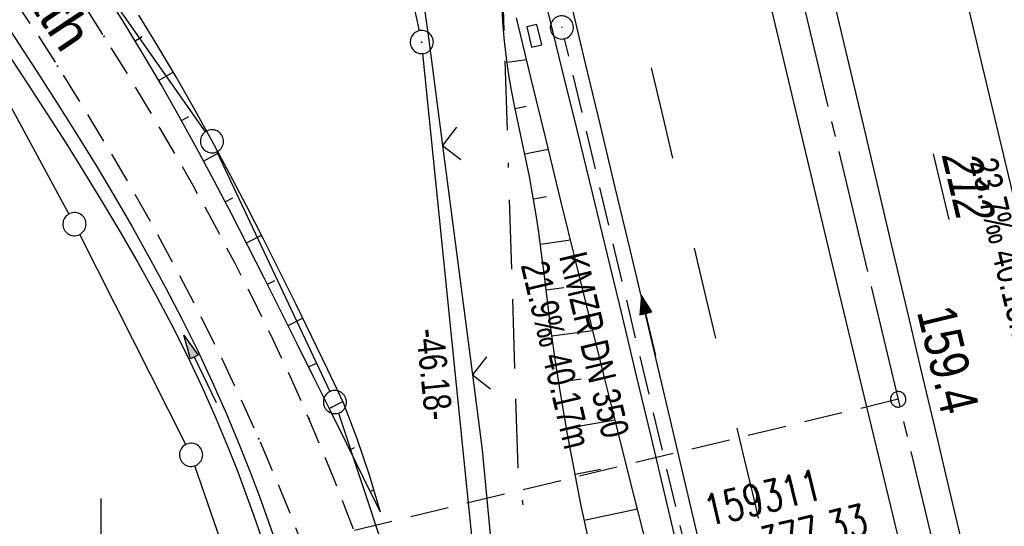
# Model space of a CAD drawing. Extents: x 510974 to 511465, y 465323 to 466289.
# Tile 36 of 43: x 511095 to 511159, y 466103 to 466136. Entities that reach past the tile are written whole.
import ezdxf

# ---------------------------------------------------------------- set-up
doc = ezdxf.new("R2010")
doc.units = 0
doc.header["$LTSCALE"] = 10
doc.header["$MEASUREMENT"] = 0
for name, pattern in [('ACAD_ISO16W100', [73, 15, -6.5, 15, -6.5, 15, -7, 1, -7]), ('ACHSE', [5.5, 4, -0.5, 0.5, -0.5]), ('AUSGEZOGEN', [0]), ('LT00', [0]), ('LT02', [0.4, 0.2, -0.2]), ('LT11', [0.3, 0.2, -0.1]), ('LT17', [0.15, 0.1, -0.05]), ('STRICHLINIE2', [0.375, 0.25, -0.125])]:
    doc.linetypes.add(name, pattern=pattern)
doc.layers.get('0').update_dxf_attribs({"linetype": 'LT00'})
for name, color, linetype in [('--EK_FBR', 1, 'LT00'), ('--EK_Halt-Pfeil', 4, 'LT00'), ('--EK_Haltung', 7, 'STRICHLINIE2'), ('--EK_Haltung-Text', 140, 'LT00'), ('--EK_Schacht-Text', 5, 'LT00'), ('--EK_ST-93-1', 30, 'LT17'), ('--EL_DFK_AB_L', 21, 'LT00'), ('--EL_DFK_AB_P', 7, 'LT00'), ('--EL_Halt-Pfeil', 4, 'LT00'), ('--EL_Haltung', 182, 'STRICHLINIE2'), ('--EL_Haltung-Text', 182, 'LT00'), ('-AX-093', 35, 'ACHSE'), ('-ST-93-1', 250, 'LT00'), ('ABSTAND', 8, 'LT00'), ('BAB-KABEL', 220, 'ACAD_ISO16W100'), ('DFK_AB_FLNR', 7, 'Continuous'), ('DFK_AB_L', 21, 'LT00'), ('DFK_AB_P', 7, 'LT00'), ('DFK_GZPKT', 250, 'LT00'), ('DFK_KATASTER', 250, 'LT00'), ('ORTSRICHTUNG', 7, 'Continuous'), ('PFEIL', 140, 'AUSGEZOGEN'), ('V102_AFBR_BAB', 250, 'LT00'), ('V102_BOESCH', 250, 'LT00'), ('V102_BOSCHUNG', 250, 'LT00'), ('V102_FELDWEG', 250, 'LT11'), ('V102_GRABEN', 250, 'LT00'), ('V102_KA_PRUF', 182, 'LT00'), ('V102_LD_MARK', 250, 'LT00'), ('V102_LG_MARK', 51, 'LT02'), ('V102_RASTER', 250, 'LT00'), ('V102_SINKK', 182, 'LT00'), ('V102_ZAUN', 40, 'LT00')]:
    doc.layers.add(name, color=color, linetype=linetype)
doc.styles.add('Beschrift', font='ARIAL.TTF')
doc.styles.add('Haltungsbeschriftung', font='ARIAL.TTF', dxfattribs={"width": 0.75})
doc.styles.add('schachtbeschriftung', font='romans.shx', dxfattribs={"width": 0.75, "height": 2})
doc.styles.get("Standard").update_dxf_attribs({"font": 'ARIAL.TTF'})

# ---------------------------------------------------------------- blocks, each defined once
blk = doc.blocks.new('SYMB7010')
at = {"color": 0, "linetype": 'ByBlock'}
for points in [[(-0.031408, 0.499213), (-0.093728, 0.49134), (-0.15457, 0.475719), (-0.212975, 0.452595), (-0.268021, 0.422333), (-0.31884, 0.385411), (-0.36463, 0.342411), (-0.40467, 0.29401), (-0.438329, 0.240973), (-0.465074, 0.184136), (-0.484486, 0.124395), (-0.496256, 0.062692), (-0.5002, 0)], [(0.5002, 0), (0.496256, 0.062692), (0.484485, 0.124395), (0.465074, 0.184136), (0.438329, 0.240973), (0.40467, 0.29401), (0.36463, 0.342411), (0.31884, 0.385411), (0.268021, 0.422333), (0.212975, 0.452595), (0.15457, 0.475719), (0.093728, 0.49134), (0.031408, 0.499213), (-0.031408, 0.499213)], [(-0.5002, 0), (-0.496256, -0.062692), (-0.484486, -0.124395), (-0.465075, -0.184136), (-0.438329, -0.240973), (-0.404671, -0.29401), (-0.36463, -0.342411), (-0.31884, -0.385411), (-0.268021, -0.422333), (-0.212975, -0.452595), (-0.154571, -0.475719), (-0.093728, -0.49134), (-0.031408, -0.499213), (0.031408, -0.499213)], [(0.031408, -0.499213), (0.093728, -0.491341), (0.15457, -0.475719), (0.212975, -0.452595), (0.268021, -0.422333), (0.31884, -0.385411), (0.36463, -0.342411), (0.404671, -0.294011), (0.438329, -0.240974), (0.465075, -0.184136), (0.484486, -0.124395), (0.496256, -0.062692), (0.500201, 0)]]:
    blk.add_lwpolyline(points, dxfattribs=at)
blk = doc.blocks.new('SYMB0003')
at = {"color": 0, "linetype": 'ByBlock'}
for p, q in [((-0.015712, 0), (0.010166, 0.012015)), ((0, -0.021257), (-0.015712, 0)), ((0.010166, 0.012015), (0, -0.021257))]:
    blk.add_line(p, q, dxfattribs=at)
for points in [[(-0.031395, 0.499013), (-0.093691, 0.491144), (-0.154509, 0.475528), (-0.21289, 0.452414), (-0.267913, 0.422164), (-0.318712, 0.385257), (-0.364484, 0.342274), (-0.404509, 0.293893), (-0.438154, 0.240877), (-0.464888, 0.184062), (-0.484292, 0.124345), (-0.496058, 0.062667), (-0.5, 0)], [(0.5, 0), (0.496057, 0.062667), (0.484292, 0.124345), (0.464888, 0.184062), (0.438153, 0.240877), (0.404509, 0.293893), (0.364484, 0.342274), (0.318712, 0.385257), (0.267913, 0.422164), (0.21289, 0.452414), (0.154509, 0.475528), (0.093691, 0.491144), (0.031395, 0.499013), (-0.031395, 0.499013)], [(-0.5, 0), (-0.496058, -0.062667), (-0.484292, -0.124345), (-0.464888, -0.184062), (-0.438154, -0.240877), (-0.404509, -0.293893), (-0.364485, -0.342274), (-0.318712, -0.385257), (-0.267914, -0.422164), (-0.21289, -0.452414), (-0.154509, -0.475529), (-0.093691, -0.491144), (-0.031395, -0.499014), (0.031395, -0.499014)], [(0.031395, -0.499014), (0.093691, -0.491144), (0.154509, -0.475529), (0.21289, -0.452414), (0.267914, -0.422164), (0.318712, -0.385257), (0.364485, -0.342274), (0.404509, -0.293893), (0.438154, -0.240877), (0.464889, -0.184062), (0.484292, -0.124345), (0.496058, -0.062667), (0.5, 0)]]:
    blk.add_lwpolyline(points, dxfattribs=at)
blk = doc.blocks.new('Pfreil3')
at = {"layer": 'PFEIL'}
blk.add_hatch(color=256, dxfattribs=at).paths.add_polyline_path([(-1.549, 0.273), (-1.549, -0.273), (0, 0)])
for p, q in [((-1.549, 0), (-4.831, 0)), ((-1.549, -0.273), (-1.549, 0.273)), ((-1.549, 0.273), (0, 0)), ((0, 0), (-1.549, -0.273))]:
    blk.add_line(p, q, dxfattribs=at)
blk = doc.blocks.new('SYMB0011')
at = {"color": 0, "linetype": 'ByBlock'}
for p, q in [((0.5, 0), (-0.5, 0)), ((0, 0.5), (0, -0.5))]:
    blk.add_line(p, q, dxfattribs=at)
blk = doc.blocks.new('SYMB0024')
at = {"color": 0, "linetype": 'ByBlock'}
for p, q in [((-0.5, 0.5), (0, 0)), ((0, 0), (0.5, 0.5))]:
    blk.add_line(p, q, dxfattribs=at)
blk = doc.blocks.new('SYMB0652')
at = {"color": 0, "linetype": 'ByBlock'}
blk.add_lwpolyline([(-0.15, -0.075), (0.15, -0.075), (0.15, 0.075), (-0.15, 0.075), (-0.15, -0.075)], dxfattribs=at)
blk = doc.blocks.new('SYMB0070')
at = {"color": 0, "linetype": 'ByBlock'}
for p, q in [((-0.5, 0), (0.2, 0)), ((0.5, 0), (0.2, 0.1)), ((0.2, 0.1), (0.2, 0)), ((0.468, 0), (0.21, 0.086)), ((0.21, 0.086), (0.21, -0.086)), ((0.21, -0.086), (0.468, 0)), ((0.22, -0.072), (0.437, 0)), ((0.23, -0.058), (0.405, 0)), ((0.24, -0.045), (0.374, 0)), ((0.342, 0), (0.25, 0.031)), ((0.25, 0.031), (0.25, -0.031)), ((0.25, -0.031), (0.342, 0)), ((0.26, -0.017), (0.31, 0)), ((0.27, -0.003), (0.279, 0))]:
    blk.add_line(p, q, dxfattribs=at)
for points in [[(0.2, 0), (0.2, -0.1), (0.5, 0)], [(0.437, 0), (0.22, 0.072), (0.22, -0.072)], [(0.405, 0), (0.23, 0.058), (0.23, -0.058)], [(0.374, 0), (0.24, 0.045), (0.24, -0.045)], [(0.31, 0), (0.26, 0.017), (0.26, -0.017)], [(0.279, 0), (0.27, 0.003), (0.27, -0.003)]]:
    blk.add_lwpolyline(points, dxfattribs=at)
blk = doc.blocks.new('SYMB2')
at = {"color": 0, "linetype": 'ByBlock', "flags": 128}
for points in [[(-0.031395, 0.499013), (-0.093691, 0.491144), (-0.154509, 0.475528), (-0.21289, 0.452414), (-0.267913, 0.422164), (-0.318712, 0.385257), (-0.364484, 0.342274), (-0.404509, 0.293893), (-0.438154, 0.240877), (-0.464888, 0.184062), (-0.484292, 0.124345), (-0.496058, 0.062667), (-0.5, 0)], [(-0.5, 0), (-0.496058, -0.062667), (-0.484292, -0.124345), (-0.464888, -0.184062), (-0.438154, -0.240877), (-0.404509, -0.293893), (-0.364485, -0.342274), (-0.318712, -0.385257), (-0.267914, -0.422164), (-0.21289, -0.452414), (-0.154509, -0.475529), (-0.093691, -0.491144), (-0.031395, -0.499014), (0.031395, -0.499014)], [(0.5, 0), (0.496057, 0.062667), (0.484292, 0.124345), (0.464888, 0.184062), (0.438153, 0.240877), (0.404509, 0.293893), (0.364484, 0.342274), (0.318712, 0.385257), (0.267913, 0.422164), (0.21289, 0.452414), (0.154509, 0.475528), (0.093691, 0.491144), (0.031395, 0.499013), (-0.031395, 0.499013)], [(0.031395, -0.499014), (0.093691, -0.491144), (0.154509, -0.475529), (0.21289, -0.452414), (0.267914, -0.422164), (0.318712, -0.385257), (0.364485, -0.342274), (0.404509, -0.293893), (0.438154, -0.240877), (0.464889, -0.184062), (0.484292, -0.124345), (0.496058, -0.062667), (0.5, 0)]]:
    blk.add_lwpolyline(points, dxfattribs=at)

msp = doc.modelspace()

# ---------------------------------------------------------------- linework, layer by layer
at = {"layer": '--EK_FBR', "linetype": 'LT11', "flags": 128}
for points in [[(511177.578, 465574.193), (511177.322, 465576.676), (511177.064, 465579.159), (511176.799, 465581.641), (511176.525, 465584.122), (511176.239, 465586.601), (511175.939, 465589.078), (511175.62, 465591.552), (511175.281, 465594.024), (511174.922, 465596.464), (511174.544, 465598.901), (511174.147, 465601.336), (511173.736, 465603.769), (511173.313, 465606.2), (511172.881, 465608.629), (511172.442, 465611.058), (511172.001, 465613.486), (511171.559, 465615.914), (511171.119, 465618.342), (511170.493, 465621.847), (511169.876, 465625.353), (511169.264, 465628.86), (511168.656, 465632.367), (511168.049, 465635.874), (511167.439, 465639.381), (511166.826, 465642.887), (511166.358, 465645.537), (511165.889, 465648.187), (511165.421, 465650.838), (511164.958, 465653.488), (511164.501, 465656.14), (511164.054, 465658.794), (511163.618, 465661.449), (511163.197, 465664.106), (511162.794, 465666.766), (511162.39, 465669.573), (511162.005, 465672.382), (511161.637, 465675.195), (511161.283, 465678.009), (511160.94, 465680.824), (511160.606, 465683.641), (511160.277, 465686.459), (511159.951, 465689.277), (511159.625, 465692.095), (511159.277, 465695.09), (511158.928, 465698.084), (511158.582, 465701.079), (511158.241, 465704.074), (511157.908, 465707.07), (511157.625, 465709.708), (511157.352, 465712.346), (511157.094, 465714.986), (511156.853, 465717.628), (511156.643, 465720.117), (511156.449, 465722.607), (511156.265, 465725.098), (511156.09, 465727.589), (511155.92, 465730.081), (511155.752, 465732.574), (511155.582, 465735.066), (511155.408, 465737.558), (511155.226, 465740.049), (511154.995, 465743.03), (511154.751, 465746.01), (511154.498, 465748.989), (511154.237, 465751.967), (511153.973, 465754.946), (511153.708, 465757.924), (511153.445, 465760.903), (511153.187, 465763.882), (511152.872, 465767.646), (511152.573, 465771.411), (511152.289, 465775.177), (511152.024, 465778.944), (511151.779, 465782.712), (511151.556, 465786.482), (511151.357, 465790.253), (511151.183, 465794.025), (511151.055, 465797.256), (511150.945, 465800.489), (511150.851, 465803.722), (511150.77, 465806.955), (511150.701, 465810.189), (511150.64, 465813.423), (511150.587, 465816.657), (511150.538, 465819.891), (511150.497, 465822.758), (511150.456, 465825.624), (511150.412, 465828.491), (511150.363, 465831.357), (511150.306, 465834.223), (511150.239, 465837.089), (511150.16, 465839.954), (511150.066, 465842.819), (511149.954, 465845.684), (511149.742, 465850.149), (511149.48, 465854.611), (511149.167, 465859.07), (511148.802, 465863.526), (511148.383, 465867.976), (511147.908, 465872.419), (511147.375, 465876.856), (511147.023, 465879.555), (511146.652, 465882.252), (511146.266, 465884.946), (511145.868, 465887.639), (511145.461, 465890.331), (511145.05, 465893.022), (511144.636, 465895.713), (511144.224, 465898.405), (511143.817, 465901.097), (511143.418, 465903.79), (511142.982, 465906.829), (511142.562, 465909.87), (511142.162, 465912.914), (511141.782, 465915.96), (511141.426, 465919.009), (511141.094, 465922.06), (511140.791, 465925.114), (511140.516, 465928.171), (511140.143, 465933.063), (511139.851, 465937.96), (511139.641, 465942.861), (511139.514, 465947.764), (511139.483, 465950.019), (511139.466, 465952.274), (511139.462, 465954.53), (511139.466, 465956.785), (511139.477, 465959.041), (511139.491, 465961.296), (511139.511, 465964.195), (511139.528, 465967.095), (511139.541, 465969.994), (511139.546, 465972.893), (511139.54, 465975.792), (511139.52, 465978.691), (511139.484, 465981.589), (511139.428, 465984.487), (511139.349, 465987.384), (511139.199, 465991.415), (511139, 465995.444), (511138.754, 465999.472), (511138.462, 466003.496), (511138.126, 466007.518), (511137.747, 466011.537), (511137.326, 466015.551), (511136.772, 466020.316), (511136.16, 466025.074), (511135.488, 466029.823), (511134.754, 466034.563), (511133.957, 466039.293), (511133.097, 466044.011), (511132.171, 466048.716), (511131.178, 466053.407), (511130.231, 466057.595), (511129.231, 466061.771), (511128.178, 466065.933), (511127.073, 466070.083), (511125.918, 466074.218), (511124.713, 466078.339), (511123.025, 466083.829), (511121.25, 466089.29), (511119.389, 466094.724), (511117.443, 466100.128), (511116.689, 466102.15), (511115.919, 466104.167), (511115.13, 466106.176), (511114.317, 466108.176), (511113.478, 466110.164), (511112.341, 466112.734), (511111.154, 466115.282), (511109.921, 466117.809), (511108.644, 466120.315), (511107.326, 466122.8), (511105.969, 466125.266), (511104.575, 466127.712), (511103.148, 466130.138), (511101.69, 466132.546), (511100.203, 466134.936), (511098.764, 466137.195), (511097.303, 466139.439), (511095.823, 466141.67), (511094.326, 466143.889), (511092.815, 466146.098), (511091.292, 466148.299), (511089.759, 466150.493), (511088.218, 466152.681), (511086.671, 466154.865), (511085.121, 466157.047), (511083.57, 466159.228), (511081.005, 466162.839), (511078.441, 466166.451), (511075.877, 466170.063), (511073.311, 466173.673), (511070.74, 466177.281), (511069.309, 466179.287), (511067.878, 466181.294), (511066.45, 466183.302), (511065.027, 466185.314), (511063.612, 466187.332), (511062.208, 466189.357), (511060.817, 466191.39), (511059.44, 466193.434), (511058.082, 466195.489), (511056.743, 466197.558), (511055.469, 466199.575), (511054.219, 466201.606), (511052.996, 466203.654), (511051.802, 466205.718), (511050.64, 466207.801), (511049.513, 466209.902), (511048.423, 466212.024), (511047.117, 466214.704), (511045.874, 466217.415), (511044.692, 466220.154), (511043.573, 466222.92), (511042.515, 466225.71), (511041.518, 466228.522), (511040.583, 466231.354), (511039.78, 466233.958), (511039.025, 466236.576), (511038.559, 466238.302)], [(511035.113, 466237.488), (511035.724, 466235.103), (511036.387, 466232.683), (511037.094, 466230.275), (511038.024, 466227.34), (511039.024, 466224.428), (511040.094, 466221.539), (511041.234, 466218.677), (511042.444, 466215.844), (511043.724, 466213.043), (511045.073, 466210.276), (511046.186, 466208.117), (511047.339, 466205.98), (511048.528, 466203.863), (511049.75, 466201.764), (511051.002, 466199.683), (511052.28, 466197.618), (511053.581, 466195.568), (511054.94, 466193.472), (511056.318, 466191.389), (511057.712, 466189.317), (511059.121, 466187.256), (511060.542, 466185.202), (511061.973, 466183.155), (511063.412, 466181.114), (511064.857, 466179.077), (511066.305, 466177.042), (511067.755, 466175.008), (511070.296, 466171.44), (511072.837, 466167.873), (511075.379, 466164.306), (511077.924, 466160.741), (511080.473, 466157.179), (511082.031, 466155.008), (511083.588, 466152.837), (511085.142, 466150.663), (511086.691, 466148.487), (511088.233, 466146.304), (511089.764, 466144.115), (511091.284, 466141.917), (511092.788, 466139.709), (511094.274, 466137.489), (511095.741, 466135.254), (511097.185, 466133.005), (511098.803, 466130.417), (511100.386, 466127.806), (511101.931, 466125.171), (511103.434, 466122.514), (511104.893, 466119.832), (511106.304, 466117.126), (511107.666, 466114.396), (511108.974, 466111.64), (511110.226, 466108.859), (511111.248, 466106.466), (511112.229, 466104.056), (511113.173, 466101.631), (511114.08, 466099.192), (511114.938, 466096.789), (511115.766, 466094.377), (511116.568, 466091.955), (511117.347, 466089.525), (511118.106, 466087.088), (511118.848, 466084.646), (511119.576, 466082.198), (511120.292, 466079.747), (511121.001, 466077.293), (511121.699, 466074.85), (511122.389, 466072.404), (511123.066, 466069.955), (511123.727, 466067.502), (511124.369, 466065.044), (511124.986, 466062.582), (511125.577, 466060.113), (511126.137, 466057.638), (511126.662, 466055.156), (511127.15, 466052.666), (511127.389, 466051.358), (511127.621, 466050.048), (511127.849, 466048.737), (511128.076, 466047.426), (511128.307, 466046.116), (511128.639, 466044.3), (511128.979, 466042.486), (511129.326, 466040.673), (511129.674, 466038.86), (511130.019, 466037.046), (511130.599, 466033.914), (511131.156, 466030.777), (511131.687, 466027.636), (511132.189, 466024.49), (511132.659, 466021.339), (511133.095, 466018.184), (511133.494, 466015.023), (511133.938, 466011.048), (511134.321, 466007.067), (511134.645, 466003.079), (511134.912, 465999.087), (511135.122, 465995.091), (511135.28, 465991.094), (511135.385, 465987.095), (511135.427, 465984.522), (511135.452, 465981.949), (511135.463, 465979.376), (511135.463, 465976.804), (511135.455, 465974.231), (511135.444, 465971.658), (511135.432, 465969.085), (511135.423, 465966.513), (511135.42, 465963.94), (511135.426, 465961.368), (511135.453, 465957.913), (511135.501, 465954.458), (511135.568, 465951.004), (511135.652, 465947.549), (511135.722, 465945.094), (511135.801, 465942.639), (511135.893, 465940.184), (511136, 465937.731), (511136.123, 465935.278), (511136.266, 465932.827), (511136.43, 465930.377), (511136.618, 465927.93), (511136.858, 465925.19), (511137.128, 465922.453), (511137.426, 465919.719), (511137.748, 465916.987), (511138.091, 465914.257), (511138.454, 465911.529), (511138.832, 465908.803), (511139.225, 465906.078), (511139.627, 465903.355), (511140.033, 465900.671), (511140.442, 465897.987), (511140.853, 465895.304), (511141.262, 465892.621), (511141.666, 465889.937), (511142.062, 465887.253), (511142.447, 465884.567), (511142.816, 465881.879), (511143.168, 465879.19), (511143.499, 465876.498), (511143.852, 465873.38), (511144.175, 465870.259), (511144.471, 465867.135), (511144.74, 465864.008), (511144.987, 465860.878), (511145.213, 465857.747), (511145.421, 465854.613), (511145.612, 465851.479), (511145.789, 465848.344), (511145.955, 465845.208), (511146.263, 465838.857), (511146.533, 465832.505), (511146.767, 465826.153), (511146.963, 465819.799), (511147.041, 465816.917), (511147.114, 465814.034), (511147.185, 465811.152), (511147.257, 465808.27), (511147.333, 465805.387), (511147.416, 465802.506), (511147.508, 465799.624), (511147.613, 465796.743), (511147.733, 465793.863), (511147.917, 465790.076), (511148.13, 465786.291), (511148.371, 465782.507), (511148.636, 465778.725), (511148.923, 465774.944), (511149.231, 465771.164), (511149.557, 465767.386), (511149.899, 465763.61), (511150.143, 465760.997), (511150.392, 465758.385), (511150.642, 465755.773), (511150.892, 465753.161), (511151.139, 465750.549), (511151.381, 465747.937), (511151.615, 465745.324), (511151.839, 465742.711), (511152.051, 465740.096), (511152.244, 465737.556), (511152.425, 465735.015), (511152.598, 465732.473), (511152.764, 465729.93), (511152.926, 465727.388), (511153.087, 465724.845), (511153.25, 465722.302), (511153.416, 465719.759), (511153.588, 465717.217), (511153.776, 465714.561), (511153.972, 465711.905), (511154.174, 465709.25), (511154.381, 465706.595), (511154.578, 465704.099), (511154.78, 465701.602), (511154.99, 465699.107), (511155.21, 465696.612), (511155.442, 465694.119), (511155.689, 465691.627), (511156.073, 465688.063), (511156.492, 465684.502), (511156.941, 465680.945), (511157.42, 465677.392), (511157.926, 465673.842), (511158.457, 465670.295), (511159.01, 465666.753), (511159.592, 465663.155), (511160.192, 465659.56), (511160.808, 465655.968), (511161.437, 465652.379), (511161.774, 465650.482), (511162.118, 465648.587), (511162.473, 465646.695), (511162.841, 465644.804), (511163.049, 465643.774), (511163.257, 465642.744), (511163.802, 465639.981), (511164.326, 465637.213), (511164.833, 465634.443), (511165.324, 465631.67), (511165.804, 465628.894), (511166.275, 465626.117), (511166.74, 465623.339), (511167.202, 465620.56), (511167.665, 465617.781), (511168.244, 465614.318), (511168.826, 465610.856), (511169.408, 465607.394), (511169.987, 465603.931), (511170.561, 465600.468), (511171.127, 465597.003), (511171.684, 465593.537), (511172.197, 465590.269), (511172.701, 465586.999), (511173.198, 465583.728), (511173.689, 465580.456), (511174.177, 465577.184), (511174.662, 465573.911)]]:
    msp.add_lwpolyline(points, dxfattribs=at)
at = {"layer": '--EK_FBR'}
for points in [[(511170.577, 466024.806), (511169.392, 466029.659), (511168.208, 466034.513), (511167.027, 466039.368), (511165.846, 466044.222), (511164.665, 466049.077), (511162.731, 466057.02), (511160.795, 466064.962), (511158.858, 466072.904), (511157.407, 466078.853), (511155.957, 466084.802), (511154.51, 466090.751), (511153.065, 466096.701), (511151.181, 466104.485), (511149.306, 466112.27), (511147.438, 466120.058), (511146.007, 466126.05), (511144.58, 466132.044), (511143.156, 466138.038)], [(511147.815, 466063.944), (511146.511, 466069.76), (511145.81, 466072.794), (511145.098, 466075.826), (511144.378, 466078.855), (511143.65, 466081.883), (511142.919, 466084.91), (511142.185, 466087.937), (511141.453, 466090.964), (511140.723, 466093.991), (511139.802, 466097.844), (511138.886, 466101.698), (511137.975, 466105.554), (511137.066, 466109.409), (511136.157, 466113.265), (511135.245, 466117.12), (511134.29, 466121.136), (511133.332, 466125.15), (511132.371, 466129.164), (511131.409, 466133.178), (511130.447, 466137.192)], [(511147.51, 466137.111), (511149.409, 466129.112), (511151.3, 466121.111), (511152.218, 466117.218), (511153.136, 466113.326), (511154.055, 466109.434), (511154.977, 466105.542), (511155.904, 466101.652), (511156.837, 466097.763), (511157.793, 466093.807), (511158.757, 466089.853)]]:
    msp.add_lwpolyline(points, dxfattribs=at)
at = {"layer": '--EK_Haltung'}
msp.add_line((511138.989, 466097.169), (511130.041, 466134.786), dxfattribs=at)
at = {"layer": '--EK_ST-93-1', "ltscale": 2.5}
msp.add_line((511151.667, 466111.418), (511112.785, 466102.043), dxfattribs=at)
at = {"layer": '--EL_DFK_AB_L'}
for p, q in [((511120.635, 466135.304), (511096.575, 466249.366)), ((511125.365, 466089.366), (511120.866, 466133.823))]:
    msp.add_line(p, q, dxfattribs=at)
at = {"layer": '--EL_Haltung'}
msp.add_line((511138.989, 466097.169), (511130.041, 466134.786), dxfattribs=at)
at = {"layer": '-AX-093', "ltscale": 0.2}
msp.add_lwpolyline([(511117.814, 466257.014), (511118.236, 466255.102), (511122.605, 466235.585), (511127.033, 466216.082), (511131.516, 466196.591), (511136.05, 466177.111), (511140.629, 466157.643), (511145.25, 466138.184), (511149.906, 466118.733), (511154.595, 466099.291), (511159.31, 466079.855), (511164.048, 466060.424), (511168.804, 466040.998), (511173.574, 466021.575)], dxfattribs=at)
at = {"layer": 'BAB-KABEL', "ltscale": 0.03, "flags": 128}
msp.add_lwpolyline([(511100.094, 466252.83), (511106.629, 466221.866), (511109.229, 466209.78), (511117.677, 466173.993), (511124.878, 466143.564), (511125.996, 466138.932), (511127.017, 466106.695), (511132.059, 466074.469), (511137.233, 466039.866), (511140.811, 466018.793), (511140.28, 466009.399), (511142.002, 465999.7), (511140.15, 465974.515), (511142.674, 465906.561), (511144.568, 465854.279), (511149.517, 465838.992), (511151.085, 465833.757), (511157.557, 465815.282), (511168.724, 465778.338), (511175.936, 465757.235), (511191.594, 465716.526), (511201.411, 465672.792), (511211.853, 465623.724), (511217.593, 465594.919), (511223.858, 465563.053), (511229.497, 465536.95), (511234.351, 465508.924), (511234.561, 465506.443), (511236.067, 465496.85), (511241.226, 465467.488), (511247.794, 465425.644), (511251.081, 465406.592), (511253.707, 465388.585), (511256.335, 465373.097), (511258.872, 465358.447), (511261.218, 465342.966), (511261.614, 465340.534)], dxfattribs=at)
at = {"layer": 'DFK_AB_L'}
for p, q in [((511120.635, 466135.304), (511096.575, 466249.366)), ((511125.365, 466089.366), (511120.866, 466133.823))]:
    msp.add_line(p, q, dxfattribs=at)
at = {"layer": 'DFK_KATASTER'}
for p, q in [((511062.611, 466191.606), (511106.759, 466128.754)), ((511097.923, 466123.429), (511092.018, 466134.32)), ((511107.51, 466127.462), (511114.84, 466111.918)), ((511105.502, 466108.489), (511098.619, 466122.1)), ((511115.396, 466110.528), (511123.314, 466086.602)), ((511114.175, 466083.748), (511106.086, 466107.111))]:
    msp.add_line(p, q, dxfattribs=at)
at = {"layer": 'V102_AFBR_BAB'}
for points in [[(511170.577, 466024.806), (511169.392, 466029.659), (511168.208, 466034.513), (511167.027, 466039.368), (511165.846, 466044.222), (511164.665, 466049.077), (511162.731, 466057.02), (511160.795, 466064.962), (511158.858, 466072.904), (511157.407, 466078.853), (511155.957, 466084.802), (511154.51, 466090.751), (511153.065, 466096.701), (511151.181, 466104.485), (511149.306, 466112.27), (511147.438, 466120.058), (511146.007, 466126.05), (511144.58, 466132.044), (511143.156, 466138.038)], [(511147.51, 466137.111), (511149.409, 466129.112), (511151.3, 466121.111), (511152.218, 466117.218), (511153.136, 466113.326), (511154.055, 466109.434), (511154.977, 466105.542), (511155.904, 466101.652), (511156.837, 466097.763), (511157.793, 466093.807), (511158.757, 466089.853)]]:
    msp.add_lwpolyline(points, dxfattribs=at)
at = {"layer": 'V102_AFBR_BAB', "color": 2}
msp.add_lwpolyline([(511147.815, 466063.944), (511146.511, 466069.76), (511145.81, 466072.794), (511145.098, 466075.826), (511144.378, 466078.855), (511143.65, 466081.883), (511142.919, 466084.91), (511142.185, 466087.937), (511141.453, 466090.964), (511140.723, 466093.991), (511139.802, 466097.844), (511138.886, 466101.698), (511137.975, 466105.554), (511137.066, 466109.409), (511136.157, 466113.265), (511135.245, 466117.12), (511134.29, 466121.136), (511133.332, 466125.15), (511132.371, 466129.164), (511131.409, 466133.178), (511130.447, 466137.192)], dxfattribs=at)
at = {"layer": 'V102_BOESCH'}
for points in [[(511118.121, 466104.106), (511117.022, 466106.319), (511115.924, 466108.532), (511114.827, 466110.748), (511113.775, 466112.876), (511112.721, 466115.005), (511111.664, 466117.132), (511110.599, 466119.255), (511109.525, 466121.374), (511108.437, 466123.484), (511107.333, 466125.586), (511106.21, 466127.676), (511105.064, 466129.752), (511103.894, 466131.813), (511102.696, 466133.857), (511101.467, 466135.882), (511100.259, 466137.802)], [(511131.585, 466102.359), (511131.109, 466104.623), (511130.656, 466106.892), (511130.23, 466109.165), (511129.835, 466111.442), (511129.475, 466113.725), (511129.154, 466116.014), (511128.996, 466117.262), (511128.844, 466118.511), (511128.692, 466119.76), (511128.536, 466121.009), (511128.368, 466122.256), (511128.183, 466123.501), (511127.974, 466124.743), (511127.762, 466125.866), (511127.533, 466126.986), (511127.297, 466128.105), (511127.059, 466129.223), (511126.828, 466130.342), (511126.612, 466131.463), (511126.418, 466132.585), (511126.255, 466133.711), (511126.129, 466134.841), (511126.051, 466135.883), (511126.005, 466136.929)], [(511118.121, 466104.106), (511117.411, 466106.495), (511116.612, 466108.855), (511115.724, 466111.183), (511114.693, 466113.324), (511113.658, 466115.462), (511112.617, 466117.597), (511111.567, 466119.726), (511110.505, 466121.848), (511109.426, 466123.959), (511108.329, 466126.059), (511107.21, 466128.145), (511106.067, 466130.216), (511104.895, 466132.269), (511103.692, 466134.303), (511102.454, 466136.316)]]:
    msp.add_lwpolyline(points, dxfattribs=at)
at = {"layer": 'V102_BOSCHUNG'}
for p, q in [((511102.214, 466134.659), (511102.677, 466134.935)), ((511126.316, 466133.261), (511127.584, 466133.435)), ((511103.736, 466132.086), (511104.685, 466132.628)), ((511126.842, 466130.275), (511127.563, 466130.411)), ((511105.214, 466129.484), (511105.695, 466129.751)), ((511106.651, 466126.859), (511107.623, 466127.382)), ((511127.46, 466127.335), (511128.991, 466127.634)), ((511108.056, 466124.213), (511108.542, 466124.47)), ((511128.032, 466124.413), (511128.869, 466124.556)), ((511109.432, 466121.555), (511110.401, 466122.052)), ((511128.474, 466121.476), (511130.425, 466121.751)), ((511110.787, 466118.883), (511111.266, 466119.125)), ((511128.844, 466118.512), (511129.996, 466118.66)), ((511112.127, 466116.202), (511113.07, 466116.671)), ((511129.219, 466115.527), (511131.871, 466115.882)), ((511113.459, 466113.514), (511113.92, 466113.743)), ((511129.66, 466112.529), (511131.126, 466112.756)), ((511114.788, 466110.825), (511115.683, 466111.269)), ((511130.163, 466109.539), (511133.316, 466110.093)), ((511116.12, 466108.137), (511116.438, 466108.294)), ((511130.721, 466106.558), (511132.381, 466106.884)), ((511117.454, 466105.449), (511117.697, 466105.57)), ((511131.323, 466103.594), (511134.768, 466104.321))]:
    msp.add_line(p, q, dxfattribs=at)
at = {"layer": 'V102_FELDWEG', "flags": 128}
for points in [[(511177.578, 465574.193), (511177.322, 465576.676), (511177.064, 465579.159), (511176.799, 465581.641), (511176.525, 465584.122), (511176.239, 465586.601), (511175.939, 465589.078), (511175.62, 465591.552), (511175.281, 465594.024), (511174.922, 465596.464), (511174.544, 465598.901), (511174.147, 465601.336), (511173.736, 465603.769), (511173.313, 465606.2), (511172.881, 465608.629), (511172.442, 465611.058), (511172.001, 465613.486), (511171.559, 465615.914), (511171.119, 465618.342), (511170.493, 465621.847), (511169.876, 465625.353), (511169.264, 465628.86), (511168.656, 465632.367), (511168.049, 465635.874), (511167.439, 465639.381), (511166.826, 465642.887), (511166.358, 465645.537), (511165.889, 465648.187), (511165.421, 465650.838), (511164.958, 465653.488), (511164.501, 465656.14), (511164.054, 465658.794), (511163.618, 465661.449), (511163.197, 465664.106), (511162.794, 465666.766), (511162.39, 465669.573), (511162.005, 465672.382), (511161.637, 465675.195), (511161.283, 465678.009), (511160.94, 465680.824), (511160.606, 465683.641), (511160.277, 465686.459), (511159.951, 465689.277), (511159.625, 465692.095), (511159.277, 465695.09), (511158.928, 465698.084), (511158.582, 465701.079), (511158.241, 465704.074), (511157.908, 465707.07), (511157.625, 465709.708), (511157.352, 465712.346), (511157.094, 465714.986), (511156.853, 465717.628), (511156.643, 465720.117), (511156.449, 465722.607), (511156.265, 465725.098), (511156.09, 465727.589), (511155.92, 465730.081), (511155.752, 465732.574), (511155.582, 465735.066), (511155.408, 465737.558), (511155.226, 465740.049), (511154.995, 465743.03), (511154.751, 465746.01), (511154.498, 465748.989), (511154.237, 465751.967), (511153.973, 465754.946), (511153.708, 465757.924), (511153.445, 465760.903), (511153.187, 465763.882), (511152.872, 465767.646), (511152.573, 465771.411), (511152.289, 465775.177), (511152.024, 465778.944), (511151.779, 465782.712), (511151.556, 465786.482), (511151.357, 465790.253), (511151.183, 465794.025), (511151.055, 465797.256), (511150.945, 465800.489), (511150.851, 465803.722), (511150.77, 465806.955), (511150.701, 465810.189), (511150.64, 465813.423), (511150.587, 465816.657), (511150.538, 465819.891), (511150.497, 465822.758), (511150.456, 465825.624), (511150.412, 465828.491), (511150.363, 465831.357), (511150.306, 465834.223), (511150.239, 465837.089), (511150.16, 465839.954), (511150.066, 465842.819), (511149.954, 465845.684), (511149.742, 465850.149), (511149.48, 465854.611), (511149.167, 465859.07), (511148.802, 465863.526), (511148.383, 465867.976), (511147.908, 465872.419), (511147.375, 465876.856), (511147.023, 465879.555), (511146.652, 465882.252), (511146.266, 465884.946), (511145.868, 465887.639), (511145.461, 465890.331), (511145.05, 465893.022), (511144.636, 465895.713), (511144.224, 465898.405), (511143.817, 465901.097), (511143.418, 465903.79), (511142.982, 465906.829), (511142.562, 465909.87), (511142.162, 465912.914), (511141.782, 465915.96), (511141.426, 465919.009), (511141.094, 465922.06), (511140.791, 465925.114), (511140.516, 465928.171), (511140.143, 465933.063), (511139.851, 465937.96), (511139.641, 465942.861), (511139.514, 465947.764), (511139.483, 465950.019), (511139.466, 465952.274), (511139.462, 465954.53), (511139.466, 465956.785), (511139.477, 465959.041), (511139.491, 465961.296), (511139.511, 465964.195), (511139.528, 465967.095), (511139.541, 465969.994), (511139.546, 465972.893), (511139.54, 465975.792), (511139.52, 465978.691), (511139.484, 465981.589), (511139.428, 465984.487), (511139.349, 465987.384), (511139.199, 465991.415), (511139, 465995.444), (511138.754, 465999.472), (511138.462, 466003.496), (511138.126, 466007.518), (511137.747, 466011.537), (511137.326, 466015.551), (511136.772, 466020.316), (511136.16, 466025.074), (511135.488, 466029.823), (511134.754, 466034.563), (511133.957, 466039.293), (511133.097, 466044.011), (511132.171, 466048.716), (511131.178, 466053.407), (511130.231, 466057.595), (511129.231, 466061.771), (511128.178, 466065.933), (511127.073, 466070.083), (511125.918, 466074.218), (511124.713, 466078.339), (511123.025, 466083.829), (511121.25, 466089.29), (511119.389, 466094.724), (511117.443, 466100.128), (511116.689, 466102.15), (511115.919, 466104.167), (511115.13, 466106.176), (511114.317, 466108.176), (511113.478, 466110.164), (511112.341, 466112.734), (511111.154, 466115.282), (511109.921, 466117.809), (511108.644, 466120.315), (511107.326, 466122.8), (511105.969, 466125.266), (511104.575, 466127.712), (511103.148, 466130.138), (511101.69, 466132.546), (511100.203, 466134.936), (511098.764, 466137.195), (511097.303, 466139.439), (511095.823, 466141.67), (511094.326, 466143.889), (511092.815, 466146.098), (511091.292, 466148.299), (511089.759, 466150.493), (511088.218, 466152.681), (511086.671, 466154.865), (511085.121, 466157.047), (511083.57, 466159.228), (511081.005, 466162.839), (511078.441, 466166.451), (511075.877, 466170.063), (511073.311, 466173.673), (511070.74, 466177.281), (511069.309, 466179.287), (511067.878, 466181.294), (511066.45, 466183.302), (511065.027, 466185.314), (511063.612, 466187.332), (511062.208, 466189.357), (511060.817, 466191.39), (511059.44, 466193.434), (511058.082, 466195.489), (511056.743, 466197.558), (511055.469, 466199.575), (511054.219, 466201.606), (511052.996, 466203.654), (511051.802, 466205.718), (511050.64, 466207.801), (511049.513, 466209.902), (511048.423, 466212.024), (511047.117, 466214.704), (511045.874, 466217.415), (511044.692, 466220.154), (511043.573, 466222.92), (511042.515, 466225.71), (511041.518, 466228.522), (511040.583, 466231.354), (511039.78, 466233.958), (511039.025, 466236.576), (511038.559, 466238.302)], [(511035.113, 466237.488), (511035.724, 466235.103), (511036.387, 466232.683), (511037.094, 466230.275), (511038.024, 466227.34), (511039.024, 466224.428), (511040.094, 466221.539), (511041.234, 466218.677), (511042.444, 466215.844), (511043.724, 466213.043), (511045.073, 466210.276), (511046.186, 466208.117), (511047.339, 466205.98), (511048.528, 466203.863), (511049.75, 466201.764), (511051.002, 466199.683), (511052.28, 466197.618), (511053.581, 466195.568), (511054.94, 466193.472), (511056.318, 466191.389), (511057.712, 466189.317), (511059.121, 466187.256), (511060.542, 466185.202), (511061.973, 466183.155), (511063.412, 466181.114), (511064.857, 466179.077), (511066.305, 466177.042), (511067.755, 466175.008), (511070.296, 466171.44), (511072.837, 466167.873), (511075.379, 466164.306), (511077.924, 466160.741), (511080.473, 466157.179), (511082.031, 466155.008), (511083.588, 466152.837), (511085.142, 466150.663), (511086.691, 466148.487), (511088.233, 466146.304), (511089.764, 466144.115), (511091.284, 466141.917), (511092.788, 466139.709), (511094.274, 466137.489), (511095.741, 466135.254), (511097.185, 466133.005), (511098.803, 466130.417), (511100.386, 466127.806), (511101.931, 466125.171), (511103.434, 466122.514), (511104.893, 466119.832), (511106.304, 466117.126), (511107.666, 466114.396), (511108.974, 466111.64), (511110.226, 466108.859), (511111.248, 466106.466), (511112.229, 466104.056), (511113.173, 466101.631), (511114.08, 466099.192), (511114.938, 466096.789), (511115.766, 466094.377), (511116.568, 466091.955), (511117.347, 466089.525), (511118.106, 466087.088), (511118.848, 466084.646), (511119.576, 466082.198), (511120.292, 466079.747), (511121.001, 466077.293), (511121.699, 466074.85), (511122.389, 466072.404), (511123.066, 466069.955), (511123.727, 466067.502), (511124.369, 466065.044), (511124.986, 466062.582), (511125.577, 466060.113), (511126.137, 466057.638), (511126.662, 466055.156), (511127.15, 466052.666), (511127.389, 466051.358), (511127.621, 466050.048), (511127.849, 466048.737), (511128.076, 466047.426), (511128.307, 466046.116), (511128.639, 466044.3), (511128.979, 466042.486), (511129.326, 466040.673), (511129.674, 466038.86), (511130.019, 466037.046), (511130.599, 466033.914), (511131.156, 466030.777), (511131.687, 466027.636), (511132.189, 466024.49), (511132.659, 466021.339), (511133.095, 466018.184), (511133.494, 466015.023), (511133.938, 466011.048), (511134.321, 466007.067), (511134.645, 466003.079), (511134.912, 465999.087), (511135.122, 465995.091), (511135.28, 465991.094), (511135.385, 465987.095), (511135.427, 465984.522), (511135.452, 465981.949), (511135.463, 465979.376), (511135.463, 465976.804), (511135.455, 465974.231), (511135.444, 465971.658), (511135.432, 465969.085), (511135.423, 465966.513), (511135.42, 465963.94), (511135.426, 465961.368), (511135.453, 465957.913), (511135.501, 465954.458), (511135.568, 465951.004), (511135.652, 465947.549), (511135.722, 465945.094), (511135.801, 465942.639), (511135.893, 465940.184), (511136, 465937.731), (511136.123, 465935.278), (511136.266, 465932.827), (511136.43, 465930.377), (511136.618, 465927.93), (511136.858, 465925.19), (511137.128, 465922.453), (511137.426, 465919.719), (511137.748, 465916.987), (511138.091, 465914.257), (511138.454, 465911.529), (511138.832, 465908.803), (511139.225, 465906.078), (511139.627, 465903.355), (511140.033, 465900.671), (511140.442, 465897.987), (511140.853, 465895.304), (511141.262, 465892.621), (511141.666, 465889.937), (511142.062, 465887.253), (511142.447, 465884.567), (511142.816, 465881.879), (511143.168, 465879.19), (511143.499, 465876.498), (511143.852, 465873.38), (511144.175, 465870.259), (511144.471, 465867.135), (511144.74, 465864.008), (511144.987, 465860.878), (511145.213, 465857.747), (511145.421, 465854.613), (511145.612, 465851.479), (511145.789, 465848.344), (511145.955, 465845.208), (511146.263, 465838.857), (511146.533, 465832.505), (511146.767, 465826.153), (511146.963, 465819.799), (511147.041, 465816.917), (511147.114, 465814.034), (511147.185, 465811.152), (511147.257, 465808.27), (511147.333, 465805.387), (511147.416, 465802.506), (511147.508, 465799.624), (511147.613, 465796.743), (511147.733, 465793.863), (511147.917, 465790.076), (511148.13, 465786.291), (511148.371, 465782.507), (511148.636, 465778.725), (511148.923, 465774.944), (511149.231, 465771.164), (511149.557, 465767.386), (511149.899, 465763.61), (511150.143, 465760.997), (511150.392, 465758.385), (511150.642, 465755.773), (511150.892, 465753.161), (511151.139, 465750.549), (511151.381, 465747.937), (511151.615, 465745.324), (511151.839, 465742.711), (511152.051, 465740.096), (511152.244, 465737.556), (511152.425, 465735.015), (511152.598, 465732.473), (511152.764, 465729.93), (511152.926, 465727.388), (511153.087, 465724.845), (511153.25, 465722.302), (511153.416, 465719.759), (511153.588, 465717.217), (511153.776, 465714.561), (511153.972, 465711.905), (511154.174, 465709.25), (511154.381, 465706.595), (511154.578, 465704.099), (511154.78, 465701.602), (511154.99, 465699.107), (511155.21, 465696.612), (511155.442, 465694.119), (511155.689, 465691.627), (511156.073, 465688.063), (511156.492, 465684.502), (511156.941, 465680.945), (511157.42, 465677.392), (511157.926, 465673.842), (511158.457, 465670.295), (511159.01, 465666.753), (511159.592, 465663.155), (511160.192, 465659.56), (511160.808, 465655.968), (511161.437, 465652.379), (511161.774, 465650.482), (511162.118, 465648.587), (511162.473, 465646.695), (511162.841, 465644.804), (511163.049, 465643.774), (511163.257, 465642.744), (511163.802, 465639.981), (511164.326, 465637.213), (511164.833, 465634.443), (511165.324, 465631.67), (511165.804, 465628.894), (511166.275, 465626.117), (511166.74, 465623.339), (511167.202, 465620.56), (511167.665, 465617.781), (511168.244, 465614.318), (511168.826, 465610.856), (511169.408, 465607.394), (511169.987, 465603.931), (511170.561, 465600.468), (511171.127, 465597.003), (511171.684, 465593.537), (511172.197, 465590.269), (511172.701, 465586.999), (511173.198, 465583.728), (511173.689, 465580.456), (511174.177, 465577.184), (511174.662, 465573.911)]]:
    msp.add_lwpolyline(points, dxfattribs=at)
at = {"layer": 'V102_GRABEN'}
for points in [[(511092.799, 466137.259), (511094.43, 466134.814), (511096.04, 466132.352), (511097.27, 466130.436), (511098.484, 466128.507), (511099.677, 466126.566), (511100.847, 466124.612), (511101.991, 466122.643), (511103.106, 466120.659), (511104.189, 466118.659), (511105.236, 466116.643), (511106.245, 466114.608), (511107.212, 466112.555), (511108.134, 466110.483), (511109.009, 466108.39), (511109.649, 466106.762), (511110.265, 466105.124), (511110.86, 466103.477), (511111.44, 466101.824), (511112.01, 466100.167), (511112.575, 466098.508)], [(511091.991, 466136.742), (511093.63, 466134.296), (511095.255, 466131.836), (511096.491, 466129.938), (511097.714, 466128.031), (511098.919, 466126.112), (511100.103, 466124.181), (511101.261, 466122.236), (511102.39, 466120.276), (511103.485, 466118.299), (511104.543, 466116.305), (511105.559, 466114.292), (511106.529, 466112.258), (511107.45, 466110.203), (511108.317, 466108.124), (511108.867, 466106.717), (511109.395, 466105.301), (511109.904, 466103.877), (511110.399, 466102.447), (511110.882, 466101.012), (511111.358, 466099.574), (511111.83, 466098.134)], [(511128.889, 466136.79), (511129.871, 466132.791), (511130.852, 466128.791), (511131.83, 466124.791), (511132.803, 466120.789), (511133.771, 466116.786), (511134.714, 466112.854), (511135.651, 466108.92), (511136.583, 466104.986), (511137.511, 466101.05), (511138.436, 466097.114), (511139.36, 466093.178), (511140.48, 466088.403), (511141.601, 466083.627), (511142.723, 466078.852), (511143.847, 466074.077), (511144.974, 466069.301)], [(511143.545, 466068.75), (511142.109, 466074.743), (511140.654, 466080.731), (511139.183, 466086.714), (511137.695, 466092.693), (511136.845, 466096.08), (511135.993, 466099.466), (511135.139, 466102.852), (511134.285, 466106.239), (511133.433, 466109.625), (511132.585, 466113.013), (511131.742, 466116.402), (511130.77, 466120.346), (511129.805, 466124.291), (511128.844, 466128.237), (511127.887, 466132.185), (511126.93, 466136.132)]]:
    msp.add_lwpolyline(points, dxfattribs=at)
at = {"layer": 'V102_LD_MARK'}
msp.add_lwpolyline([(511184.77, 466018.848), (511182.508, 466028.068), (511176.708, 466051.802), (511170.941, 466075.544), (511165.207, 466099.294), (511159.505, 466123.052), (511153.837, 466146.818), (511151.643, 466156.058), (511149.455, 466165.3), (511147.275, 466174.543), (511145.102, 466183.788), (511142.938, 466193.036), (511140.783, 466202.285), (511138.64, 466211.537), (511136.509, 466220.792), (511134.39, 466230.05), (511132.285, 466239.31), (511130.195, 466248.574), (511128.12, 466257.842), (511127.781, 466259.367)], dxfattribs=at)
at = {"layer": 'V102_LG_MARK', "ltscale": 3, "flags": 128}
msp.add_lwpolyline([(511145.464, 466092.047), (511145.126, 466093.41), (511144.788, 466094.774), (511143.979, 466098.075), (511143.179, 466101.378), (511142.387, 466104.683), (511141.6, 466107.989), (511140.816, 466111.296), (511140.034, 466114.604), (511139.25, 466117.911), (511138.291, 466121.943), (511137.33, 466125.975), (511136.367, 466130.006), (511135.405, 466134.037), (511134.446, 466138.069), (511133.491, 466142.102), (511132.513, 466146.258), (511131.539, 466150.416), (511130.569, 466154.574), (511129.602, 466158.733), (511128.635, 466162.892), (511127.667, 466167.051), (511126.3, 466172.914), (511124.93, 466178.776), (511123.559, 466184.637), (511122.188, 466190.499), (511121.287, 466194.351), (511120.389, 466198.204), (511119.493, 466202.057), (511118.602, 466205.912), (511117.716, 466209.768), (511116.838, 466213.625), (511116.023, 466217.238), (511115.214, 466220.852), (511114.408, 466224.467), (511113.606, 466228.082), (511112.804, 466231.698), (511112.001, 466235.313), (511111.196, 466238.928), (511110.306, 466242.905), (511109.413, 466246.882), (511108.519, 466250.858), (511107.676, 466254.62)], dxfattribs=at)
at = {"layer": 'V102_RASTER'}
msp.add_line((511100.001, 466095), (511100.001, 466105), dxfattribs=at)
at = {"layer": 'V102_ZAUN'}
msp.add_line((511122.134, 466127.87), (511124.076, 466112.997), dxfattribs=at)
for points in [[(511120.115, 466142.734), (511121.244, 466134.685), (511122.134, 466127.87)], [(511124.076, 466112.997), (511124.71, 466108.137), (511125.662, 466098.083)]]:
    msp.add_lwpolyline(points, dxfattribs=at)

# ---------------------------------------------------------------- block references
at = {"layer": '--EK_Halt-Pfeil', "xscale": 4.000000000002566, "yscale": 4, "zscale": 4, "rotation": 103.3816199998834}
msp.add_blockref('SYMB0070', (511135.488, 466116.209), dxfattribs=at)
at = {"layer": '--EL_DFK_AB_P', "xscale": 1.500000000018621, "yscale": 1.5, "zscale": 1.5, "rotation": 264.7377099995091}
msp.add_blockref('SYMB0003', (511120.79, 466134.57), dxfattribs=at)
at = {"layer": '--EL_Halt-Pfeil', "xscale": 4.000000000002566, "yscale": 4, "zscale": 4, "rotation": 103.3816199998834}
msp.add_blockref('SYMB0070', (511135.488, 466116.209), dxfattribs=at)
at = {"layer": '-ST-93-1', "rotation": 274.1956499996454}
msp.add_blockref('SYMB2', (511151.667, 466111.418), dxfattribs=at)
at = {"layer": 'DFK_AB_P', "xscale": 1.500000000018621, "yscale": 1.5, "zscale": 1.5, "rotation": 264.7377099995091}
msp.add_blockref('SYMB0003', (511120.79, 466134.57), dxfattribs=at)
at = {"layer": 'DFK_GZPKT', "xscale": 1.500000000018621, "yscale": 1.5, "zscale": 1.5, "rotation": 264.7377099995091}
for p in [(511107.19, 466128.14), (511098.28, 466122.77), (511115.16, 466111.24), (511105.84, 466107.82)]:
    msp.add_blockref('SYMB7010', p, dxfattribs=at)
at = {"layer": 'PFEIL', "rotation": 115.8351492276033}
msp.add_blockref('Pfreil3', (511105.368, 466115.565), dxfattribs=at)
at = {"layer": 'V102_FELDWEG', "xscale": 0.09999999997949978, "yscale": 0.09999999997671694, "zscale": 0.1, "rotation": 283.2840000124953}
for p in [(511100.203, 466134.936), (511097.185, 466133.005), (511113.478, 466110.164), (511110.226, 466108.859)]:
    msp.add_blockref('SYMB0011', p, dxfattribs=at)
at = {"layer": 'V102_KA_PRUF', "xscale": 1.499999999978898, "yscale": 1.5, "zscale": 1.5, "rotation": 283.2840000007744}
msp.add_blockref('SYMB0003', (511129.867, 466135.516), dxfattribs=at)
at = {"layer": 'V102_SINKK', "xscale": 4.499999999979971, "yscale": 4.5, "zscale": 4.5, "rotation": 283.2839999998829}
msp.add_blockref('SYMB0652', (511128.078, 466134.975), dxfattribs=at)
at = {"layer": 'V102_ZAUN', "xscale": 2.100000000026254, "yscale": 2.099999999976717, "zscale": 2.1, "rotation": 277.4373599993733}
for p in [(511122.134, 466127.87), (511124.076, 466112.997)]:
    msp.add_blockref('SYMB0024', p, dxfattribs=at)

# ---------------------------------------------------------------- texts
at = {"layer": '--EK_Haltung-Text', "style": 'Haltungsbeschriftung', "width": 0.75}
for s, rotation, p in [('23.7‰ 40.13m', -76.42979, (511156.302, 466126.802)), ('KMZR DN 350', -76.61839, (511129.683, 466120.705)), ('21.9‰ 40.17m', -76.61839, (511127.192, 466120.113))]:
    msp.add_text(s, height=1.8, rotation=rotation, dxfattribs=at).set_placement(p)
at = {"layer": '--EK_Schacht-Text', "style": 'schachtbeschriftung', "width": 0.75}
for s, p in [('159311', (511139.359, 466103.177)), ('D=377.33', (511140.025, 466100.375))]:
    msp.add_text(s, height=2, rotation=13.3816, dxfattribs=at).set_placement(p)
at = {"layer": '--EL_Haltung-Text', "style": 'Haltungsbeschriftung', "width": 0.75}
msp.add_text('KMZR DN 350', height=1.8, rotation=-76.61839, dxfattribs=at).set_placement((511129.683, 466120.705))
at = {"layer": '-ST-93-1', "style": 'Beschrift', "width": 0.8}
msp.add_text('  159.4', height=2.5, rotation=-76.45231, dxfattribs=at).set_placement((511152.505, 466118.61))
at = {"layer": 'ABSTAND', "width": 0.75}
msp.add_text(' -46.18-', height=1.8, rotation=-84.22052, dxfattribs=at).set_placement((511120.359, 466116.456))
at = {"layer": 'DFK_AB_FLNR', "oblique": 13.754, "width": 0.75}
msp.add_text('%%U212', height=2.5, rotation=283.284, dxfattribs=at).set_placement((511154.458, 466127.319))
at = {"layer": 'ORTSRICHTUNG', "insert": (511092.719, 466140.806), "char_height": 2.5, "attachment_point": 8, "rotation": 303.81254, "style": 'Beschrift'}
msp.add_mtext('◄ Prissath', dxfattribs=at)

doc.saveas('drawing.dxf')
